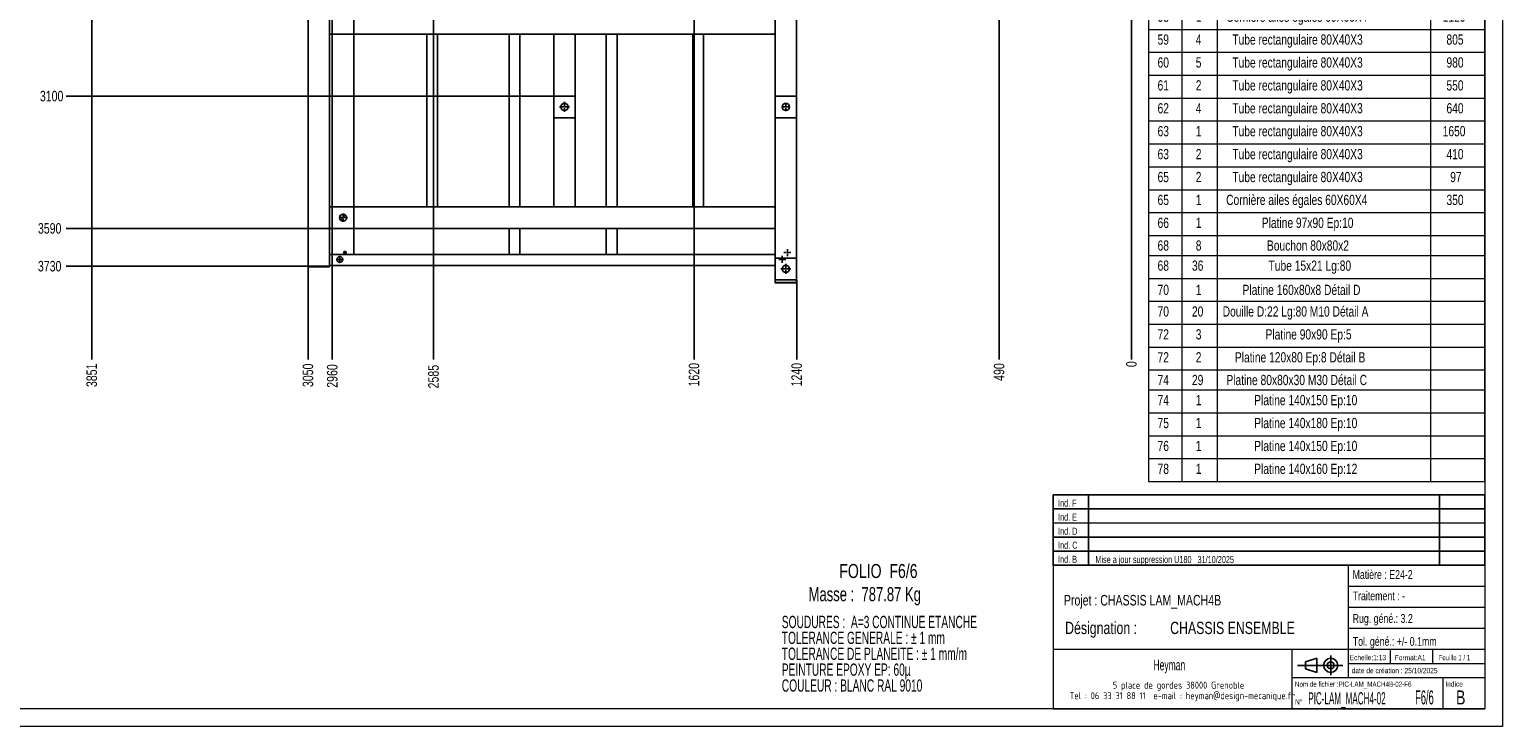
# Model space of a CAD drawing. Header units: millimetres. Extents: x 0 to 841, y 0 to 594.
# Tile 227 of 227: x 421 to 841, y 0 to 199. Entities that reach past the tile are written whole.
import ezdxf
from ezdxf.enums import TextEntityAlignment as Align

# ---------------------------------------------------------------- set-up
doc = ezdxf.new("R2010")
doc.units = ezdxf.units.MM
doc.header["$PDSIZE"] = -1
doc.linetypes.add('CENTERX2', pattern=[20.32, 12.7, -2.54, 2.54, -2.54])
for name, color, linetype in [('COTES', 1, 'Continuous'), ('NOTES', 6, 'Continuous'), ('TRAIT-MIXTES', 3, 'CENTERX2')]:
    doc.layers.add(name, color=color, linetype=linetype)
doc.layers.add('TRAIT-FORT', color=4, linetype='Continuous', lineweight=25)
doc.styles.add('SLDTEXTSTYLE0', font='TXT', dxfattribs={"width": 0.75})
doc.styles.add('SLDTEXTSTYLE1', font='TXT', dxfattribs={"width": 0.620748})
doc.styles.add('SLDTEXTSTYLE2', font='TXT', dxfattribs={"width": 0.694444})
doc.styles.add('SLDTEXTSTYLE3', font='TXT', dxfattribs={"width": 0.492609})
doc.styles.add('SLDTEXTSTYLE4', font='TXT', dxfattribs={"width": 0.707278})
doc.styles.add('SLDTEXTSTYLE5', font='ISOCP3', dxfattribs={"width": 0.96})
doc.styles.add('SLDTEXTSTYLE6', font='TXT', dxfattribs={"width": 0.605})
doc.styles.add('SLDTEXTSTYLE7', font='TXT', dxfattribs={"width": 0.692308})
doc.styles.add('SLDTEXTSTYLE8', font='TXT', dxfattribs={"width": 0.496614})
doc.dimstyles.new('SLDDIMSTYLE7', dxfattribs={"dimtxt": 3, "dimasz": 0.333333, "dimexe": 0, "dimexo": 0.0625, "dimgap": 0.75, "dimtad": 0, "dimtih": 1, "dimtoh": 1, "dimdec": 0, "dimlfac": 13, "dimrnd": 1e-09, "dimdsep": 46, "dimtxsty": 'SLDTEXTSTYLE0', "dimblk1": 'ORIGIN', "dimblk2": 'ORIGIN', "dimsah": 1, "dimcen": 0.09, "dimadec": 0, "dimazin": 2, "dimtfac": 1, "dimtdec": 0, "dimtofl": 0, "dimtmove": 0, "dimatfit": 3, "dimldrblk": 'ORIGIN', "dimfxl": 1, "dimfrac": 2, "dimtolj": 1, "dimtzin": 12, "dimarcsym": 0})
doc.dimstyles.new('SLDDIMSTYLE8', dxfattribs={"dimtxt": 3, "dimasz": 2, "dimexe": 0, "dimexo": 0.0625, "dimgap": 0.75, "dimtad": 0, "dimtih": 1, "dimtoh": 1, "dimdec": 0, "dimlfac": 13, "dimrnd": 1e-09, "dimzin": 12, "dimdsep": 46, "dimtxsty": 'SLDTEXTSTYLE0', "dimsah": 1, "dimcen": 0.09, "dimadec": 0, "dimazin": 3, "dimtfac": 1, "dimtdec": 0, "dimtofl": 0, "dimtmove": 0, "dimatfit": 3, "dimfxl": 1, "dimfrac": 2, "dimtolj": 1, "dimtzin": 12, "dimarcsym": 0})

# ---------------------------------------------------------------- blocks, each defined once
blk = doc.blocks.new('Bloc6')
for p, q in [((2.32, 3.8), (5.55, 4.8)), ((5.55, 4.8), (5.55, 0.8)), ((9.48, 0), (9.48, 5.6)), ((0, 2.8), (12.98, 2.8)), ((2.32, 1.8), (2.32, 3.8)), ((5.55, 0.8), (2.32, 1.8))]:
    blk.add_line(p, q)
for radius in [2, 1]:
    blk.add_circle((9.48, 2.8), radius)
blk = doc.blocks.new('Bloc5')
for p, q in [((123, 20), (0, 20)), ((0, 0), (0, 20)), ((10, 20), (10, 0)), ((110, 20), (110, 0)), ((123, 0), (123, 20)), ((0, 16), (123, 16)), ((0, 8), (123, 8)), ((0, 4), (123, 4)), ((0, 0), (123, 0))]:
    blk.add_line(p, q)
at = {"color": 7, "linetype": 'Continuous', "lineweight": 18}
blk.add_line((0, 12), (123, 12), dxfattribs=at)
at = {"color": 7}
for tag in ['AUTOATTR0', 'AUTOATTR1', 'AUTOATTR2', 'AUTOATTR3', 'AUTOATTR4', 'AUTOATTR5', 'AUTOATTR6', 'AUTOATTR7', 'AUTOATTR8', 'AUTOATTR9']:
    blk.add_attdef(tag, (0, 0), '', height=1, dxfattribs=at)
at = {"layer": 'NOTES', "color": 211, "char_height": 2, "attachment_point": 1, "style": 'SLDTEXTSTYLE0'}
for s, insert in [('Ind. F', (1.36, 18.66)), ('Ind. E', (1.36, 14.66)), ('Ind. D', (1.36, 10.66)), ('Ind. C', (1.36, 6.66)), ('Ind. B', (1.36, 2.66))]:
    blk.add_mtext(s, dxfattribs=dict(at, insert=insert))
blk = doc.blocks.new('SW_NOTE_0')
at = {"layer": 'NOTES', "color": 0, "char_height": 3.5, "attachment_point": 1, "style": 'SLDTEXTSTYLE1'}
for s, insert in [('SOUDURES :  A=3 CONTINUE ETANCHE', (0, 4.51)), ('TOLERANCE GENERALE : ± 1 mm', (0, -0.01)), ('TOLERANCE DE PLANEITE : ± 1 mm/m', (0, -4.54)), ('PEINTURE EPOXY EP: 60µ', (0, -9.07)), ('COULEUR : BLANC RAL 9010', (0, -13.59))]:
    blk.add_mtext(s, dxfattribs=dict(at, insert=insert))
blk = doc.blocks.new('SW_NOTE_1')
at = {"layer": 'NOTES', "color": 0, "char_height": 3.5, "attachment_point": 1, "style": 'SLDTEXTSTYLE0'}
for s, insert in [('Désignation :', (0, 4.51)), ('CHASSIS ENSEMBLE', (29.93, 4.51))]:
    blk.add_mtext(s, dxfattribs=dict(at, insert=insert))
blk = doc.blocks.new('SW_NOTE_2')
at = {"layer": 'NOTES', "color": 0, "char_height": 2, "attachment_point": 2, "style": 'SLDTEXTSTYLE5'}
for s, insert in [('5 place de gordes 38000 Grenoble', (20.84, 2.58)), ('Tel : 06 33 31 88 11  e-mail : heyman@design-mecanique.fr', (21.9, -0.42))]:
    blk.add_mtext(s, dxfattribs=dict(at, insert=insert))
blk = doc.blocks.new('SW_TABLEANNOTATION_0')
at = {"color": 0, "linetype": 'Continuous', "lineweight": 18}
for p, q in [((0, 0), (0, -469.09)), ((95.88, 0), (0, 0)), ((9.48, 0), (9.48, -5.68)), ((19.6, 0), (19.6, -5.68)), ((80.39, 0), (80.39, -5.68)), ((95.88, -469.09), (95.88, 0)), ((0, -5.68), (95.88, -5.68)), ((9.48, -5.68), (9.48, -469.09)), ((19.6, -5.68), (19.6, -469.09)), ((80.39, -5.68), (80.39, -469.09)), ((0, -11.36), (95.88, -11.36)), ((0, -17.04), (95.88, -17.04)), ((0, -22.72), (95.88, -22.72)), ((0, -28.41), (95.88, -28.41)), ((0, -34.09), (95.88, -34.09)), ((0, -39.77), (95.88, -39.77)), ((0, -45.45), (95.88, -45.45)), ((0, -51.13), (95.88, -51.13)), ((0, -56.81), (95.88, -56.81)), ((0, -62.49), (95.88, -62.49)), ((0, -68.17), (95.88, -68.17)), ((0, -73.86), (95.88, -73.86)), ((0, -79.54), (95.88, -79.54)), ((0, -85.22), (95.88, -85.22)), ((0, -90.9), (95.88, -90.9)), ((0, -96.58), (95.88, -96.58)), ((0, -102.26), (95.88, -102.26)), ((0, -107.94), (95.88, -107.94)), ((0, -113.62), (95.88, -113.62)), ((0, -119.31), (95.88, -119.31)), ((0, -124.99), (95.88, -124.99)), ((0, -130.67), (95.88, -130.67)), ((0, -136.35), (95.88, -136.35)), ((0, -142.03), (95.88, -142.03)), ((0, -147.71), (95.88, -147.71)), ((0, -153.39), (95.88, -153.39)), ((0, -159.07), (95.88, -159.07)), ((0, -164.76), (95.88, -164.76)), ((0, -170.44), (95.88, -170.44)), ((0, -176.12), (95.88, -176.12)), ((0, -181.8), (95.88, -181.8)), ((0, -187.48), (95.88, -187.48)), ((0, -193.16), (95.88, -193.16)), ((0, -198.84), (95.88, -198.84)), ((0, -204.52), (95.88, -204.52)), ((0, -210.21), (95.88, -210.21)), ((0, -215.89), (95.88, -215.89)), ((0, -221.57), (95.88, -221.57)), ((0, -227.25), (95.88, -227.25)), ((0, -232.93), (95.88, -232.93)), ((0, -238.61), (95.88, -238.61)), ((0, -244.29), (95.88, -244.29)), ((0, -249.97), (95.88, -249.97)), ((0, -255.66), (95.88, -255.66)), ((0, -261.34), (95.88, -261.34)), ((0, -267.02), (95.88, -267.02)), ((0, -272.7), (95.88, -272.7)), ((0, -278.38), (95.88, -278.38)), ((0, -284.06), (95.88, -284.06)), ((0, -289.74), (95.88, -289.74)), ((0, -295.42), (95.88, -295.42)), ((0, -301.11), (95.88, -301.11)), ((0, -307.63), (95.88, -307.63)), ((0, -314.16), (95.88, -314.16)), ((0, -320.68), (95.88, -320.68)), ((0, -327.21), (95.88, -327.21)), ((0, -333.73), (95.88, -333.73)), ((0, -340.26), (95.88, -340.26)), ((0, -346.79), (95.88, -346.79)), ((0, -353.31), (95.88, -353.31)), ((0, -359.84), (95.88, -359.84)), ((0, -366.36), (95.88, -366.36)), ((0, -372.89), (95.88, -372.89)), ((0, -379.41), (95.88, -379.41)), ((0, -385.94), (95.88, -385.94)), ((0, -392.47), (95.88, -392.47)), ((0, -398.99), (95.88, -398.99)), ((0, -404.67), (95.88, -404.67)), ((0, -411.2), (95.88, -411.2)), ((0, -417.72), (95.88, -417.72)), ((0, -424.25), (95.88, -424.25)), ((0, -430.78), (95.88, -430.78)), ((0, -437.3), (95.88, -437.3)), ((0, -442.98), (95.88, -442.98)), ((0, -449.51), (95.88, -449.51)), ((0, -456.03), (95.88, -456.03)), ((0, -462.56), (95.88, -462.56)), ((0, -469.09), (95.88, -469.09))]:
    blk.add_line(p, q, dxfattribs=at)
at = {"color": 0, "linetype": 'Continuous', "lineweight": 18, "attachment_point": 1, "style": 'SLDTEXTSTYLE0'}
for s, insert, char_height in [('No.', (0.96, -1.4), 2.91), ('QTE', (10.98, -1.4), 2.91), ('DESCRIPTION', (37.81, -1.4), 2.9104), ('LONG.', (81.89, -1.4), 2.91), ('1', (3.67, -7.08), 2.91), ('1', (13.47, -7.08), 2.91), ('tube carré 80x80x4', (32.24, -7.08), 2.9104), ('1640', (83.83, -7.08), 2.91), ('tube carré 80x80x4', (32.24, -12.76), 2.9104), ('2', (3.67, -12.76), 2.91), ('1', (13.47, -12.76), 2.91), ('1650', (83.83, -12.76), 2.91), ('3', (3.67, -18.44), 2.91), ('1', (13.47, -18.44), 2.91), ('tube carré 80x80x4', (32.24, -18.44), 2.9104), ('1266', (83.83, -18.44), 2.91), ('4', (3.67, -24.12), 2.91), ('1', (13.47, -24.12), 2.91), ('tube carré 80x80x4', (32.24, -24.12), 2.9104), ('1140', (83.83, -24.12), 2.91), ('tube carré 80x80x4', (32.24, -29.8), 2.9104), ('5', (3.67, -29.8), 2.91), ('3', (13.47, -29.8), 2.91), ('965', (84.91, -29.8), 2.91), ('6', (3.67, -35.49), 2.91), ('2', (13.47, -35.49), 2.91), ('tube carré 80x80x4', (32.24, -35.49), 2.9104), ('1590', (83.83, -35.49), 2.91), ('7', (3.67, -41.17), 2.91), ('1', (13.47, -41.17), 2.91), ('tube carré 80x80x4', (32.24, -41.17), 2.9104), ('1200', (83.83, -41.17), 2.91), ('8', (3.67, -46.85), 2.91), ('1', (13.47, -46.85), 2.91), ('tube carré 80x80x4', (32.24, -46.85), 2.9104), ('1160', (83.83, -46.85), 2.91), ('9', (3.67, -52.53), 2.91), ('1', (13.47, -52.53), 2.91), ('tube carré 80x80x4', (32.24, -52.53), 2.9104), ('710', (84.91, -52.53), 2.91), ('10', (2.59, -58.21), 2.91), ('1', (13.47, -58.21), 2.91), ('tube carré 80x80x4', (32.24, -58.21), 2.9104), ('1080', (83.83, -58.21), 2.91), ('11', (2.59, -63.89), 2.91), ('1', (13.47, -63.89), 2.91), ('tube carré 80x80x4', (32.24, -63.89), 2.9104), ('1160', (83.83, -63.89), 2.91), ('12', (2.59, -69.57), 2.91), ('1', (13.47, -69.57), 2.91), ('tube carré 80x80x4', (32.24, -69.57), 2.9104), ('410', (84.91, -69.57), 2.91), ('13', (2.59, -75.25), 2.91), ('1', (13.47, -75.25), 2.91), ('tube carré 80x80x4', (32.24, -75.25), 2.9104), ('1140', (83.83, -75.25), 2.91), ('14', (2.59, -80.94), 2.91), ('1', (13.47, -80.94), 2.91), ('tube carré 80x80x4', (32.24, -80.94), 2.9104), ('1650', (83.83, -80.94), 2.91), ('15', (2.59, -86.62), 2.91), ('1', (13.47, -86.62), 2.91), ('tube carré 80x80x4', (32.24, -86.62), 2.9104), ('1640', (83.83, -86.62), 2.91), ('16', (2.59, -92.3), 2.91), ('1', (13.47, -92.3), 2.91), ('tube carré 80x80x4', (32.24, -92.3), 2.9104), ('1382', (83.83, -92.3), 2.91), ('17', (2.59, -97.98), 2.91), ('1', (13.47, -97.98), 2.91), ('tube carré 80x80x4', (32.24, -97.98), 2.9104), ('1382', (83.83, -97.98), 2.91), ('18', (2.59, -103.66), 2.91), ('1', (13.47, -103.66), 2.91), ('tube carré 80x80x4', (32.24, -103.66), 2.9104), ('1202', (83.83, -103.66), 2.91), ('tube carré 80x80x4', (32.24, -109.34), 2.9104), ('19', (2.59, -109.34), 2.91), ('1', (13.47, -109.34), 2.91), ('1380', (83.83, -109.34), 2.91), ('20', (2.59, -115.02), 2.91), ('3', (13.47, -115.02), 2.91), ('tube carré 80x80x4', (32.24, -115.02), 2.9104), ('545.78', (82.22, -115.02), 2.91), ('21', (2.59, -120.7), 2.91), ('1', (13.47, -120.7), 2.91), ('tube carré 80x80x4', (32.24, -120.7), 2.9104), ('1130', (83.83, -120.7), 2.91), ('tube carré 80x80x4', (32.24, -126.39), 2.9104), ('22', (2.59, -126.39), 2.91), ('1', (13.47, -126.39), 2.91), ('1380', (83.83, -126.39), 2.91), ('23', (2.59, -132.07), 2.91), ('1', (13.47, -132.07), 2.91), ('tube carré 80x80x4', (32.24, -132.07), 2.9104), ('1160', (83.83, -132.07), 2.91), ('24', (2.59, -137.75), 2.91), ('2', (13.47, -137.75), 2.91), ('tube carré 80x80x4', (32.24, -137.75), 2.9104), ('639.3', (83.3, -137.75), 2.91), ('25', (2.59, -143.43), 2.91), ('1', (13.47, -143.43), 2.91), ('tube carré 80x80x4', (32.24, -143.43), 2.9104), ('560.72', (82.22, -143.43), 2.91), ('26', (2.59, -149.11), 2.91), ('2', (13.47, -149.11), 2.91), ('tube carré 80x80x4', (32.24, -149.11), 2.9104), ('328.92', (82.22, -149.11), 2.91), ('27', (2.59, -154.79), 2.91), ('1', (13.47, -154.79), 2.91), ('tube carré 80x80x4', (32.24, -154.79), 2.9104), ('980', (84.91, -154.79), 2.91), ('28', (2.59, -160.47), 2.91), ('1', (13.47, -160.47), 2.91), ('tube carré 80x80x4', (32.24, -160.47), 2.9104), ('1060', (83.83, -160.47), 2.91), ('29', (2.59, -166.15), 2.91), ('1', (13.47, -166.15), 2.91), ('tube carré 80x80x4', (32.24, -166.15), 2.9104), ('1440', (83.83, -166.15), 2.91), ('30', (2.59, -171.84), 2.91), ('1', (13.47, -171.84), 2.91), ('tube carré 80x80x4', (32.24, -171.84), 2.9104), ('800', (84.91, -171.84), 2.91), ('31', (2.59, -177.52), 2.91), ('1', (13.47, -177.52), 2.91), ('tube carré 80x80x4', (32.24, -177.52), 2.9104), ('1140', (83.83, -177.52), 2.91), ('32', (2.59, -183.2), 2.91), ('1', (13.47, -183.2), 2.91), ('tube carré 80x80x4', (32.24, -183.2), 2.9104), ('1160', (83.83, -183.2), 2.91), ('33', (2.59, -188.88), 2.91), ('1', (13.47, -188.88), 2.91), ('tube carré 80x80x4', (32.24, -188.88), 2.9104), ('1266', (83.83, -188.88), 2.91), ('34', (2.59, -194.56), 2.91), ('1', (13.47, -194.56), 2.91), ('tube carré 80x80x4', (32.24, -194.56), 2.9104), ('1266', (83.83, -194.56), 2.91), ('35', (2.59, -200.24), 2.91), ('1', (13.47, -200.24), 2.91), ('tube carré 80x80x4', (32.24, -200.24), 2.9104), ('1140', (83.83, -200.24), 2.91), ('tube carré 80x80x4', (32.24, -205.92), 2.9104), ('36', (2.59, -205.92), 2.91), ('1', (13.47, -205.92), 2.91), ('1266', (83.83, -205.92), 2.91), ('37', (2.59, -211.6), 2.91), ('1', (13.47, -211.6), 2.91), ('tube carré 80x80x4', (32.24, -211.6), 2.9104), ('1140', (83.83, -211.6), 2.91), ('38', (2.59, -217.29), 2.91), ('1', (13.47, -217.29), 2.91), ('tube carré 80x80x4', (32.24, -217.29), 2.9104), ('1266', (83.83, -217.29), 2.91), ('tube carré 80x80x4', (32.24, -222.97), 2.9104), ('39', (2.59, -222.97), 2.91), ('1', (13.47, -222.97), 2.91), ('640', (84.91, -222.97), 2.91), ('40', (2.59, -228.65), 2.91), ('1', (13.47, -228.65), 2.91), ('tube carré 80x80x4', (32.24, -228.65), 2.9104), ('640', (84.91, -228.65), 2.91), ('41', (2.59, -234.33), 2.91), ('1', (13.47, -234.33), 2.91), ('tube carré 80x80x4', (32.24, -234.33), 2.9104), ('1266', (83.83, -234.33), 2.91), ('42', (2.59, -240.01), 2.91), ('1', (13.47, -240.01), 2.91), ('tube carré 80x80x4', (32.24, -240.01), 2.9104), ('517.66', (82.22, -240.01), 2.91), ('43', (2.59, -245.69), 2.91), ('1', (13.47, -245.69), 2.91), ('tube carré 80x80x4', (32.24, -245.69), 2.9104), ('1590', (83.83, -245.69), 2.91), ('44', (2.59, -251.37), 2.91), ('1', (13.47, -251.37), 2.91), ('tube carré 80x80x4', (32.24, -251.37), 2.9104), ('1045', (83.83, -251.37), 2.91), ('45', (2.59, -257.05), 2.91), ('1', (13.47, -257.05), 2.91), ('tube carré 80x80x4', (32.24, -257.05), 2.9104), ('1130', (83.83, -257.05), 2.91), ('46', (2.59, -262.74), 2.91), ('1', (13.47, -262.74), 2.91), ('tube carré 80x80x4', (32.24, -262.74), 2.9104), ('1380', (83.83, -262.74), 2.91), ('47', (2.59, -268.42), 2.91), ('1', (13.47, -268.42), 2.91), ('tube carré 80x80x4', (32.24, -268.42), 2.9104), ('1510', (83.83, -268.42), 2.91), ('48', (2.59, -274.1), 2.91), ('1', (13.47, -274.1), 2.91), ('tube carré 80x80x4', (32.24, -274.1), 2.9104), ('1380', (83.83, -274.1), 2.91), ('49', (2.59, -279.78), 2.91), ('1', (13.47, -279.78), 2.91), ('tube carré 80x80x4', (32.24, -279.78), 2.9104), ('1000', (83.83, -279.78), 2.91), ('50', (2.59, -285.46), 2.91), ('tube carré 80x80x4', (32.24, -285.46), 2.9104), ('970', (84.91, -285.46), 2.91), ('1', (13.47, -285.46), 2.91), ('51', (2.59, -291.14), 2.91), ('1', (13.47, -291.14), 2.91), ('tube carré 80x80x4', (32.24, -291.14), 2.9104), ('1106', (83.83, -291.14), 2.91), ('52', (2.59, -296.82), 2.91), ('24', (12.39, -296.82), 2.91), ('tube carré 80x80x4', (32.24, -296.82), 2.9104), ('450', (84.91, -296.82), 2.91), ('Cornière ailes égales 60X60X4', (22.13, -302.56), 2.9104), ('53', (2.59, -302.56), 2.91), ('1', (13.47, -302.56), 2.91), ('260', (84.91, -302.56), 2.91), ('55', (2.59, -309.08), 2.91), ('1', (13.47, -309.08), 2.91), ('Cornière ailes égales 60X60X4', (22.13, -309.08), 2.9104), ('1070', (83.83, -309.08), 2.91), ('55', (2.59, -315.61), 2.91), ('1', (13.47, -315.61), 2.91), ('Cornière ailes égales 60X60X4', (22.13, -315.61), 2.9104), ('710', (84.91, -315.61), 2.91), ('56', (2.59, -322.13), 2.91), ('1', (13.47, -322.13), 2.91), ('Cornière ailes égales 60X60X4', (22.13, -322.13), 2.9104), ('1160', (83.83, -322.13), 2.91), ('58', (2.59, -328.66), 2.91), ('1', (13.47, -328.66), 2.91), ('Cornière ailes égales 60X60X4', (22.13, -328.66), 2.9104), ('350', (84.91, -328.66), 2.91), ('58', (2.59, -335.19), 2.91), ('1', (13.47, -335.19), 2.91), ('Cornière ailes égales 60X60X4', (22.13, -335.19), 2.9104), ('1120', (83.83, -335.19), 2.91), ('59', (2.59, -341.71), 2.91), ('4', (13.47, -341.71), 2.91), ('Tube rectangulaire 80X40X3', (23.89, -341.71), 2.9104), ('805', (84.91, -341.71), 2.91), ('60', (2.59, -348.24), 2.91), ('5', (13.47, -348.24), 2.91), ('Tube rectangulaire 80X40X3', (23.89, -348.24), 2.9104), ('980', (84.91, -348.24), 2.91), ('61', (2.59, -354.76), 2.91), ('2', (13.47, -354.76), 2.91), ('Tube rectangulaire 80X40X3', (23.89, -354.76), 2.9104), ('550', (84.91, -354.76), 2.91), ('62', (2.59, -361.29), 2.91), ('4', (13.47, -361.29), 2.91), ('Tube rectangulaire 80X40X3', (23.89, -361.29), 2.9104), ('640', (84.91, -361.29), 2.91), ('63', (2.59, -367.81), 2.91), ('1', (13.47, -367.81), 2.91), ('Tube rectangulaire 80X40X3', (23.89, -367.81), 2.9104), ('1650', (83.83, -367.81), 2.91), ('63', (2.59, -374.34), 2.91), ('2', (13.47, -374.34), 2.91), ('Tube rectangulaire 80X40X3', (23.89, -374.34), 2.9104), ('410', (84.91, -374.34), 2.91), ('65', (2.59, -380.87), 2.91), ('2', (13.47, -380.87), 2.91), ('Tube rectangulaire 80X40X3', (23.89, -380.87), 2.9104), ('97', (85.98, -380.87), 2.91), ('65', (2.59, -387.39), 2.91), ('1', (13.47, -387.39), 2.91), ('Cornière ailes égales 60X60X4', (22.13, -387.39), 2.9104), ('350', (84.91, -387.39), 2.91), ('66', (2.59, -393.92), 2.91), ('1', (13.47, -393.92), 2.91), ('Platine 97x90 Ep:10', (32.28, -393.92), 2.9104), ('68', (2.59, -400.39), 2.91), ('8', (13.47, -400.39), 2.91), ('Bouchon 80x80x2', (33.76, -400.39), 2.9104), ('68', (2.59, -406.12), 2.91), ('36', (12.39, -406.12), 2.91), ('Tube 15x21 Lg:80', (34.21, -406.12), 2.9104), ('70', (2.59, -413.02), 2.91), ('1', (13.47, -413.02), 2.91), ('Platine 160x80x8 Détail D', (26.81, -413.02), 2.9104), ('70', (2.59, -419.18), 2.91), ('20', (12.39, -419.18), 2.91), ('Douille D:22 Lg:80 M10 Détail A', (21.14, -419.18), 2.9104), ('72', (2.59, -425.7), 2.91), ('3', (13.47, -425.7), 2.91), ('Platine 90x90 Ep:5', (33.36, -425.7), 2.9104), ('72', (2.59, -432.23), 2.91), ('2', (13.47, -432.23), 2.91), ('Platine 120x80 Ep:8 Détail B', (24.63, -432.23), 2.9104), ('74', (2.59, -438.7), 2.91), ('29', (12.39, -438.7), 2.91), ('Platine 80x80x30 M30 Détail C', (22.2, -438.7), 2.9104), ('74', (2.59, -444.43), 2.91), ('1', (13.47, -444.43), 2.91), ('Platine 140x150 Ep:10', (30.13, -444.43), 2.9104), ('75', (2.59, -450.96), 2.91), ('1', (13.47, -450.96), 2.91), ('Platine 140x180 Ep:10', (30.13, -450.96), 2.9104), ('76', (2.59, -457.49), 2.91), ('1', (13.47, -457.49), 2.91), ('Platine 140x150 Ep:10', (30.13, -457.49), 2.9104), ('78', (2.59, -464.01), 2.91), ('1', (13.47, -464.01), 2.91), ('Platine 140x160 Ep:12', (30.13, -464.01), 2.9104)]:
    blk.add_mtext(s, dxfattribs=dict(at, insert=insert, char_height=char_height))
blk = doc.blocks.new('_D_81')
at = {"layer": 'COTES', "color": 0, "lineweight": -2, "transparency": 16777216}
blk.add_line((735.25, 238), (735.25, 104.56), dxfattribs=at)
at = {"layer": 'Defpoints', "color": 0, "transparency": 16777216}
for p in [(735.25, 238.06), (735.25, 238.06), (735.25, 104.56)]:
    blk.add_point(p, dxfattribs=at)
at = {"layer": 'COTES', "color": 0, "transparency": 16777216, "insert": (735.25, 103.24), "char_height": 3, "attachment_point": 5, "rotation": 90, "style": 'SLDTEXTSTYLE0'}
blk.add_mtext('\\A1;0', dxfattribs=at)
blk = doc.blocks.new('_Origin')
at = {"color": 0, "linetype": 'ByBlock', "lineweight": -2}
blk.add_line((0, 0), (-1, 0), dxfattribs=at)
blk.add_circle((0, 0), 0.5, dxfattribs=at)
blk = doc.blocks.new('_D_82')
at = {"layer": 'COTES', "color": 0, "lineweight": -2, "transparency": 16777216}
blk.add_line((697.56, 219.54), (697.56, 104.56), dxfattribs=at)
at = {"layer": 'Defpoints', "color": 0, "transparency": 16777216}
for p in [(735.25, 238.06), (697.56, 219.6), (697.56, 104.56)]:
    blk.add_point(p, dxfattribs=at)
at = {"layer": 'COTES', "color": 0, "transparency": 16777216, "insert": (697.56, 100.99), "char_height": 3, "attachment_point": 5, "rotation": 90, "style": 'SLDTEXTSTYLE0'}
blk.add_mtext('\\A1;490', dxfattribs=at)
blk = doc.blocks.new('_D_83')
at = {"layer": 'COTES', "color": 0, "lineweight": -2, "transparency": 16777216}
blk.add_line((639.87, 127.23), (639.87, 104.56), dxfattribs=at)
at = {"layer": 'Defpoints', "color": 0, "transparency": 16777216}
for p in [(735.25, 238.06), (639.87, 127.29), (639.87, 104.56)]:
    blk.add_point(p, dxfattribs=at)
at = {"layer": 'COTES', "color": 0, "transparency": 16777216, "insert": (639.87, 100.24), "char_height": 3, "attachment_point": 5, "rotation": 90, "style": 'SLDTEXTSTYLE0'}
blk.add_mtext('\\A1;1240', dxfattribs=at)
blk = doc.blocks.new('_D_84')
at = {"layer": 'COTES', "color": 0, "lineweight": -2, "transparency": 16777216}
blk.add_line((610.63, 219.54), (610.63, 104.56), dxfattribs=at)
at = {"layer": 'Defpoints', "color": 0, "transparency": 16777216}
for p in [(735.25, 238.06), (610.63, 219.6), (610.63, 104.56)]:
    blk.add_point(p, dxfattribs=at)
at = {"layer": 'COTES', "color": 0, "transparency": 16777216, "insert": (610.63, 100.24), "char_height": 3, "attachment_point": 5, "rotation": 90, "style": 'SLDTEXTSTYLE0'}
blk.add_mtext('\\A1;1620', dxfattribs=at)
blk = doc.blocks.new('_D_85')
at = {"layer": 'COTES', "color": 0, "lineweight": -2, "transparency": 16777216}
blk.add_line((536.4, 219.54), (536.4, 104.56), dxfattribs=at)
at = {"layer": 'Defpoints', "color": 0, "transparency": 16777216}
for p in [(735.25, 238.06), (536.4, 219.6), (536.4, 104.56)]:
    blk.add_point(p, dxfattribs=at)
at = {"layer": 'COTES', "color": 0, "transparency": 16777216, "insert": (536.4, 99.68), "char_height": 3, "attachment_point": 5, "rotation": 90, "style": 'SLDTEXTSTYLE0'}
blk.add_mtext('\\A1;2585', dxfattribs=at)
blk = doc.blocks.new('_D_86')
at = {"layer": 'COTES', "color": 0, "lineweight": -2, "transparency": 16777216}
blk.add_line((507.56, 141.85), (507.56, 104.56), dxfattribs=at)
at = {"layer": 'Defpoints', "color": 0, "transparency": 16777216}
for p in [(735.25, 238.06), (507.56, 141.91), (507.56, 104.56)]:
    blk.add_point(p, dxfattribs=at)
at = {"layer": 'COTES', "color": 0, "transparency": 16777216, "insert": (507.56, 99.87), "char_height": 3, "attachment_point": 5, "rotation": 90, "style": 'SLDTEXTSTYLE0'}
blk.add_mtext('\\A1;2960', dxfattribs=at)
blk = doc.blocks.new('_D_87')
at = {"layer": 'COTES', "color": 0, "lineweight": -2, "transparency": 16777216}
blk.add_line((500.63, 130.92), (500.63, 104.56), dxfattribs=at)
at = {"layer": 'Defpoints', "color": 0, "transparency": 16777216}
for p in [(735.25, 238.06), (500.63, 130.99), (500.63, 104.56)]:
    blk.add_point(p, dxfattribs=at)
at = {"layer": 'COTES', "color": 0, "transparency": 16777216, "insert": (500.63, 100.06), "char_height": 3, "attachment_point": 5, "rotation": 90, "style": 'SLDTEXTSTYLE0'}
blk.add_mtext('\\A1;3050', dxfattribs=at)
blk = doc.blocks.new('_D_88')
at = {"layer": 'COTES', "color": 0, "lineweight": -2, "transparency": 16777216}
blk.add_line((439.02, 219.54), (439.02, 104.56), dxfattribs=at)
at = {"layer": 'Defpoints', "color": 0, "transparency": 16777216}
for p in [(735.25, 238.06), (439.02, 219.6), (439.02, 104.56)]:
    blk.add_point(p, dxfattribs=at)
at = {"layer": 'COTES', "color": 0, "transparency": 16777216, "insert": (439.02, 100.06), "char_height": 3, "attachment_point": 5, "rotation": 90, "style": 'SLDTEXTSTYLE0'}
blk.add_mtext('\\A1;3851', dxfattribs=at)
blk = doc.blocks.new('_D_97')
at = {"layer": 'COTES', "color": 0, "lineweight": -2, "transparency": 16777216}
blk.add_line((570.57, 179.6), (431.7, 179.6), dxfattribs=at)
at = {"layer": 'Defpoints', "color": 0, "transparency": 16777216}
for p in [(523.71, 418.06), (431.7, 179.6), (570.63, 179.6)]:
    blk.add_point(p, dxfattribs=at)
at = {"layer": 'COTES', "color": 0, "transparency": 16777216, "insert": (427.58, 179.6), "char_height": 3, "attachment_point": 5, "style": 'SLDTEXTSTYLE0'}
blk.add_mtext('\\A1;3100', dxfattribs=at)
blk = doc.blocks.new('_D_98')
at = {"layer": 'COTES', "color": 0, "lineweight": -2, "transparency": 16777216}
blk.add_line((506.73, 141.91), (431.7, 141.91), dxfattribs=at)
at = {"layer": 'Defpoints', "color": 0, "transparency": 16777216}
for p in [(523.71, 418.06), (431.7, 141.91), (506.79, 141.91)]:
    blk.add_point(p, dxfattribs=at)
at = {"layer": 'COTES', "color": 0, "transparency": 16777216, "insert": (427.02, 141.91), "char_height": 3, "attachment_point": 5, "style": 'SLDTEXTSTYLE0'}
blk.add_mtext('\\A1;3590', dxfattribs=at)
blk = doc.blocks.new('_D_99')
at = {"layer": 'COTES', "color": 0, "lineweight": -2, "transparency": 16777216}
blk.add_line((506.11, 131.14), (431.7, 131.14), dxfattribs=at)
at = {"layer": 'Defpoints', "color": 0, "transparency": 16777216}
for p in [(523.71, 418.06), (431.7, 131.14), (506.17, 131.14)]:
    blk.add_point(p, dxfattribs=at)
at = {"layer": 'COTES', "color": 0, "transparency": 16777216, "insert": (427.02, 131.14), "char_height": 3, "attachment_point": 5, "style": 'SLDTEXTSTYLE0'}
blk.add_mtext('\\A1;3730', dxfattribs=at)
blk = doc.blocks.new('SW_CENTERMARKSYMBOL_47')
at = {"layer": 'TRAIT-MIXTES', "color": 0}
for p, q in [((-0.31, 0), (-1, 0)), ((0, 0), (-0.15, 0)), ((0, 0.31), (0, 1)), ((0, 0), (0, 0.15)), ((0, 0), (0, -0.15)), ((0, 0), (0.15, 0)), ((0.31, 0), (1, 0)), ((0, -0.31), (0, -1))]:
    blk.add_line(p, q, dxfattribs=at)
blk = doc.blocks.new('SW_CENTERMARKSYMBOL_48')
at = {"layer": 'TRAIT-MIXTES', "color": 0}
for p, q in [((-0.31, 0), (-1, 0)), ((0, 0), (-0.15, 0)), ((0, 0.31), (0, 1)), ((0, 0), (0, 0.15)), ((0, 0), (0, -0.15)), ((0, 0), (0.15, 0)), ((0.31, 0), (1, 0)), ((0, -0.31), (0, -1))]:
    blk.add_line(p, q, dxfattribs=at)
blk = doc.blocks.new('SW_CENTERMARKSYMBOL_49')
at = {"layer": 'TRAIT-MIXTES', "color": 0}
for p, q in [((-0.31, 0), (-1.17, 0)), ((0, 0), (-0.15, 0)), ((0, 0.31), (0, 1.17)), ((0, 0), (0, 0.15)), ((0, 0), (0, -0.15)), ((0, 0), (0.15, 0)), ((0.31, 0), (1.17, 0)), ((0, -0.31), (0, -1.17))]:
    blk.add_line(p, q, dxfattribs=at)
blk = doc.blocks.new('SW_CENTERMARKSYMBOL_54')
at = {"layer": 'TRAIT-MIXTES', "color": 0}
for p, q in [((-0.31, 0), (-1.17, 0)), ((0, 0), (-0.15, 0)), ((0, 0.31), (0, 1.17)), ((0, 0), (0, 0.15)), ((0, 0), (0, -0.15)), ((0, 0), (0.15, 0)), ((0.31, 0), (1.17, 0)), ((0, -0.31), (0, -1.17))]:
    blk.add_line(p, q, dxfattribs=at)
blk = doc.blocks.new('SW_CENTERMARKSYMBOL_55')
at = {"layer": 'TRAIT-MIXTES', "color": 0}
for p, q in [((-0.31, 0), (-1.42, 0)), ((0, 0), (-0.15, 0)), ((0, 0.31), (0, 1.42)), ((0, 0), (0, 0.15)), ((0, 0), (0, -0.15)), ((0, 0), (0.15, 0)), ((0.31, 0), (1.42, 0)), ((0, -0.31), (0, -1.42))]:
    blk.add_line(p, q, dxfattribs=at)
blk = doc.blocks.new('SW_CENTERMARKSYMBOL_63')
at = {"layer": 'TRAIT-MIXTES', "color": 0}
for p, q in [((-0.31, 0), (-1.42, 0)), ((0, 0), (-0.15, 0)), ((0, 0.31), (0, 1.42)), ((0, 0), (0, 0.15)), ((0, 0), (0, -0.15)), ((0, 0), (0.15, 0)), ((0.31, 0), (1.42, 0)), ((0, -0.31), (0, -1.42))]:
    blk.add_line(p, q, dxfattribs=at)
blk = doc.blocks.new('SW_CENTERMARKSYMBOL_81')
at = {"layer": 'TRAIT-MIXTES', "color": 0}
for p, q in [((-0.31, 0), (-0.48, 0)), ((0, 0), (-0.15, 0)), ((0, 0.31), (0, 0.48)), ((0, 0), (0, 0.15)), ((0, 0), (0, -0.15)), ((0, 0), (0.15, 0)), ((0.31, 0), (0.48, 0)), ((0, -0.31), (0, -0.48))]:
    blk.add_line(p, q, dxfattribs=at)
blk = doc.blocks.new('SW_CENTERMARKSYMBOL_98')
at = {"layer": 'TRAIT-MIXTES', "color": 0}
for p, q in [((-0.31, 0), (-1, 0)), ((0, 0), (-0.15, 0)), ((0, 0.31), (0, 1)), ((0, 0), (0, 0.15)), ((0, 0), (0, -0.15)), ((0, 0), (0.15, 0)), ((0.31, 0), (1, 0)), ((0, -0.31), (0, -1))]:
    blk.add_line(p, q, dxfattribs=at)

msp = doc.modelspace()

# ---------------------------------------------------------------- linework, layer by layer
at = {"lineweight": 18}
for p, q in [((841, 594), (841, 0)), ((836, 589), (836, 5)), ((713, 46), (713, 5)), ((836, 46), (713, 46)), ((797, 46), (797, 14)), ((836, 46), (836, 5)), ((797, 40), (836, 40)), ((797, 34), (836, 34)), ((797, 28), (836, 28)), ((713, 22), (836, 22)), ((781, 22), (781, 5)), ((809, 22), (809, 18)), ((821, 22), (821, 18)), ((797, 18), (836, 18)), ((781, 14), (836, 14)), ((824, 14), (824, 5)), ((836, 5), (5, 5)), ((713, 5.0004), (836, 5)), ((841, 0), (0, 0))]:
    msp.add_line(p, q, dxfattribs=at)
at = {"layer": 'TRAIT-FORT', "lineweight": 25}
for p, q in [((500.635, 131.1408), (500.635, 219.6023)), ((639.8657, 179.6023), (639.8657, 218.987)), ((506.7888, 197.91), (506.7888, 202.8331)), ((507.558, 203.4485), (507.558, 197.2946)), ((513.7119, 197.2946), (513.7119, 203.4485)), ((633.7119, 197.91), (633.7119, 202.8331)), ((506.7888, 197.2946), (506.7888, 197.91)), ((506.7888, 148.0639), (506.7888, 197.2946)), ((506.7888, 197.2946), (507.558, 197.2946)), ((507.558, 197.2946), (513.7119, 197.2946)), ((507.558, 148.0639), (507.558, 197.2946)), ((513.7119, 148.0639), (513.7119, 197.2946)), ((513.7119, 197.2946), (570.635, 197.2946)), ((534.4811, 148.0639), (534.4811, 197.2946)), ((537.558, 148.0639), (537.558, 197.2946)), ((557.9427, 148.0639), (557.9427, 197.2946)), ((561.0196, 148.0639), (561.0196, 197.2946)), ((570.635, 179.6023), (570.635, 197.2946)), ((570.635, 197.2946), (571.2503, 197.2946)), ((571.2503, 197.2946), (576.1734, 197.2946)), ((576.1734, 197.2946), (576.7888, 197.2946)), ((576.7888, 179.6023), (576.7888, 197.2946)), ((576.7888, 197.2946), (633.7119, 197.2946)), ((585.635, 148.0639), (585.635, 197.2946)), ((588.7119, 148.0639), (588.7119, 197.2946)), ((610.2503, 148.0639), (610.2503, 197.2946)), ((613.3273, 148.0639), (613.3273, 197.2946)), ((633.7119, 197.91), (633.7119, 197.2946)), ((633.7119, 179.6023), (633.7119, 197.2946)), ((576.7888, 179.6023), (570.635, 179.6023)), ((570.635, 179.6023), (570.635, 173.4485)), ((576.7888, 173.4485), (576.7888, 179.6023)), ((633.7119, 179.6023), (633.7119, 173.4485)), ((639.8657, 179.6023), (633.7119, 179.6023)), ((639.8657, 173.4485), (639.8657, 179.6023)), ((570.635, 173.4485), (576.7888, 173.4485)), ((570.635, 148.0639), (570.635, 173.4485)), ((576.7888, 148.0639), (576.7888, 173.4485)), ((633.7119, 173.4485), (639.8657, 173.4485)), ((633.7119, 148.0639), (633.7119, 173.4485)), ((639.8657, 133.4485), (639.8657, 173.4485)), ((507.558, 148.0639), (506.7888, 148.0639)), ((506.7888, 147.4485), (506.7888, 148.0639)), ((506.7888, 142.5254), (506.7888, 147.4485)), ((507.558, 148.0639), (507.558, 141.91)), ((513.7119, 148.0639), (507.558, 148.0639)), ((513.7119, 141.91), (513.7119, 148.0639)), ((570.635, 148.0639), (513.7119, 148.0639)), ((571.2503, 148.0639), (570.635, 148.0639)), ((576.1734, 148.0639), (571.2503, 148.0639)), ((576.7888, 148.0639), (576.1734, 148.0639)), ((633.7119, 148.0639), (576.7888, 148.0639)), ((633.7119, 148.0639), (633.7119, 147.4485)), ((633.7119, 142.5254), (633.7119, 147.4485)), ((511.3557, 145.7077), (509.9143, 144.2663)), ((506.7888, 141.91), (506.7888, 142.5254)), ((506.7888, 134.4485), (506.7888, 141.91)), ((507.558, 141.91), (506.7888, 141.91)), ((507.558, 141.91), (513.7119, 141.91)), ((513.7119, 141.91), (513.7119, 134.4485)), ((633.7119, 141.91), (513.7119, 141.91)), ((557.9427, 134.4485), (557.9427, 141.91)), ((561.0196, 134.4485), (561.0196, 141.91)), ((585.635, 134.4485), (585.635, 141.91)), ((588.7119, 134.4485), (588.7119, 141.91)), ((633.7119, 142.5254), (633.7119, 141.91)), ((633.7119, 133.4485), (633.7119, 141.91)), ((506.7888, 134.4485), (557.9427, 134.4485)), ((506.7888, 133.987), (506.7888, 134.4485)), ((558.4042, 134.4485), (557.9427, 134.4485)), ((558.4042, 134.4485), (560.558, 134.4485)), ((561.0196, 134.4485), (560.558, 134.4485)), ((561.0196, 134.4485), (585.635, 134.4485)), ((586.0965, 134.4485), (585.635, 134.4485)), ((586.0965, 134.4485), (588.2503, 134.4485)), ((588.7119, 134.4485), (588.2503, 134.4485)), ((588.7119, 134.4485), (633.7119, 134.4485)), ((500.635, 130.987), (500.635, 131.1408)), ((501.2503, 131.1408), (500.635, 131.1408)), ((501.2503, 130.987), (500.635, 130.987)), ((506.1734, 131.1408), (501.2503, 131.1408)), ((506.1734, 130.987), (501.2503, 130.987)), ((506.7888, 131.1408), (506.1734, 131.1408)), ((506.7888, 130.987), (506.1734, 130.987)), ((506.7888, 131.8331), (506.7888, 133.987)), ((506.7888, 131.3716), (506.7888, 131.8331)), ((506.7888, 131.1408), (506.7888, 131.3716)), ((506.7888, 131.3716), (633.7119, 131.3716)), ((506.7888, 130.987), (506.7888, 131.1408)), ((639.8657, 133.4485), (633.7119, 133.4485)), ((633.7119, 133.4485), (633.7119, 127.2946)), ((639.8657, 127.2946), (639.8657, 133.4485)), ((633.7119, 127.2946), (639.8657, 127.2946)), ((633.7119, 126.5254), (633.7119, 127.2946)), ((633.7119, 126.5254), (633.7119, 126.3716)), ((634.3273, 126.5254), (633.7119, 126.5254)), ((634.3273, 126.3716), (633.7119, 126.3716)), ((639.2503, 126.5254), (634.3273, 126.5254)), ((639.2503, 126.3716), (634.3273, 126.3716)), ((639.8657, 126.5254), (639.2503, 126.5254)), ((639.8657, 126.3716), (639.2503, 126.3716)), ((639.8657, 126.5254), (639.8657, 127.2946)), ((639.8657, 126.5254), (639.8657, 126.3716))]:
    msp.add_line(p, q, dxfattribs=at)
for centre, radius in [((573.7119, 176.5254), 1.0192), ((636.7888, 176.5254), 1.0192), ((510.635, 144.987), 1.0192), ((511.1706, 135.0293), 0.3269), ((509.7052, 133.0754), 0.8462), ((636.7888, 130.3716), 1.0192)]:
    msp.add_circle(centre, radius, dxfattribs=at)

# ---------------------------------------------------------------- block references
at = {"lineweight": 18}
msp.add_blockref('SW_TABLEANNOTATION_0', (740.1155, 538.8876), dxfattribs=at)
ref = msp.add_blockref('Bloc5', (712.9936, 45.9899))
ref.add_attrib('AUTOATTR1', 'Mise a jour suppression U180   31/10/2025', dxfattribs={"layer": 'NOTES', "color": 211, "height": 2, "style": 'SLDTEXTSTYLE0', "width": 0.75}).set_placement((724.9775, 45.9844), align=Align.BOTTOM_LEFT)
msp.add_blockref('Bloc6', (782.5599, 14.6343))
at = {"layer": 'NOTES'}
for name, p in [('SW_NOTE_0', (635.6395, 27.0337)), ('SW_NOTE_1', (716.3672, 25.3351)), ('SW_NOTE_2', (727.8383, 10.2133))]:
    msp.add_blockref(name, p, dxfattribs=at)
at = {"layer": 'TRAIT-MIXTES'}
for name, p in [('SW_CENTERMARKSYMBOL_63', (573.7119, 176.5254)), ('SW_CENTERMARKSYMBOL_54', (636.7888, 176.5254)), ('SW_CENTERMARKSYMBOL_49', (510.635, 144.987)), ('SW_CENTERMARKSYMBOL_81', (511.1706, 135.0293)), ('SW_CENTERMARKSYMBOL_47', (637.2132, 135.0293)), ('SW_CENTERMARKSYMBOL_98', (509.7052, 133.0754)), ('SW_CENTERMARKSYMBOL_48', (635.7478, 133.0754)), ('SW_CENTERMARKSYMBOL_55', (636.7888, 130.3716))]:
    msp.add_blockref(name, p, dxfattribs=at)

# ---------------------------------------------------------------- texts
at = {"layer": 'NOTES'}
for s, insert, char_height, attachment_point, style in [('FOLIO  F6/6', (652.0191, 46.3115), 4, 1, 'SLDTEXTSTYLE0'), ('Matière : E24-2', (798.2665, 44.5551), 2.5, 1, 'SLDTEXTSTYLE0'), ('Masse :  787.87 Kg', (643.273, 39.7121), 4, 1, 'SLDTEXTSTYLE2'), ('Traitement : -', (798.2983, 38.468), 2.5, 1, 'SLDTEXTSTYLE0'), ('Projet : CHASSIS LAM_MACH4B', (716.0154, 37.4895), 3, 1, 'SLDTEXTSTYLE0'), ('Rug. géné.: 3.2', (798.2847, 32.0339), 2.5, 1, 'SLDTEXTSTYLE0'), ('Tol. géné.: +/- 0.1mm', (798.3236, 25.4993), 2.5, 1, 'SLDTEXTSTYLE0'), ('Heyman', (746.0627, 19.0268), 3, 2, 'SLDTEXTSTYLE6'), ('Echelle:1:13', (797.4535, 20.4047), 1.5, 1, 'SLDTEXTSTYLE0'), ('date de création : 25/10/2025', (798.009, 16.6948), 1.5, 1, 'SLDTEXTSTYLE0'), ('Format:A1', (810.2893, 20.3802), 1.5, 1, 'SLDTEXTSTYLE0'), ('Feuille 1 / 1', (822.8064, 20.384), 1.5, 1, 'SLDTEXTSTYLE7'), ('Nom de fichier :PIC-LAM_MACH4B-02-F6', (781.8524, 12.8154), 1.5, 1, 'SLDTEXTSTYLE4'), ('Indice', (824.6927, 12.8602), 1.5, 1, 'SLDTEXTSTYLE0'), ('PIC-LAM_MACH4-02', (785.6559, 9.7876), 3.5, 1, 'SLDTEXTSTYLE3'), ('F6/6', (816.0902, 10.2933), 4, 1, 'SLDTEXTSTYLE8'), ('B', (827.7458, 10.2933), 4, 1, 'SLDTEXTSTYLE0'), ('N°', (781.8781, 7.765), 1.5, 1, 'SLDTEXTSTYLE0')]:
    msp.add_mtext(s, dxfattribs=dict(at, insert=insert, char_height=char_height, attachment_point=attachment_point, style=style))

# ---------------------------------------------------------------- dimensions: what is measured, and where the dimension line sits
at = {"layer": 'COTES'}
for feature_location, offset, dtype, origin, dimstyle, picture, middle in [((506.7888, 141.91), (-75.0856, 0), 0, (523.7119, 418.0639), 'SLDDIMSTYLE8', '_D_98', (427.0157, 141.91)), ((506.1734, 131.1408), (-74.4702, 0), 0, (523.7119, 418.0639), 'SLDDIMSTYLE8', '_D_99', (427.0157, 131.1408)), ((570.635, 179.6023), (-138.9318, 0), 0, (523.7119, 418.0639), 'SLDDIMSTYLE8', '_D_97', (427.5782, 179.6023)), ((439.0196, 219.6023), (0, -115.0452), 1, (735.2503, 238.0639), 'SLDDIMSTYLE8', '_D_88', (439.0196, 100.0571)), ((500.635, 130.987), (0, -26.4298), 1, (735.2503, 238.0639), 'SLDDIMSTYLE8', '_D_87', (500.635, 100.0571)), ((507.558, 141.91), (0, -37.3529), 1, (735.2503, 238.0639), 'SLDDIMSTYLE8', '_D_86', (507.558, 99.8696)), ((536.4042, 219.6023), (0, -115.0452), 1, (735.2503, 238.0639), 'SLDDIMSTYLE8', '_D_85', (536.4042, 99.6821)), ((610.635, 219.6023), (0, -115.0452), 1, (735.2503, 238.0639), 'SLDDIMSTYLE8', '_D_84', (610.635, 100.2446)), ((639.8657, 127.2946), (0, -22.7375), 1, (735.2503, 238.0639), 'SLDDIMSTYLE8', '_D_83', (639.8657, 100.2446)), ((697.558, 219.6023), (0, -115.0452), 1, (735.2503, 238.0639), 'SLDDIMSTYLE8', '_D_82', (697.558, 100.9946)), ((735.2503477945, 238.0638800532), (0, -133.5067672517), 1, (735.2503477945, 238.0638800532), 'SLDDIMSTYLE7', '_D_81', (735.2503477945, 103.2446128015))]:
    dim = msp.add_ordinate_dim(feature_location=feature_location, offset=offset, dtype=dtype, origin=origin, dimstyle=dimstyle, dxfattribs=at)
    dim.commit()
    dim.dimension.update_dxf_attribs({"geometry": picture, "text_midpoint": middle})

doc.saveas('drawing.dxf')
